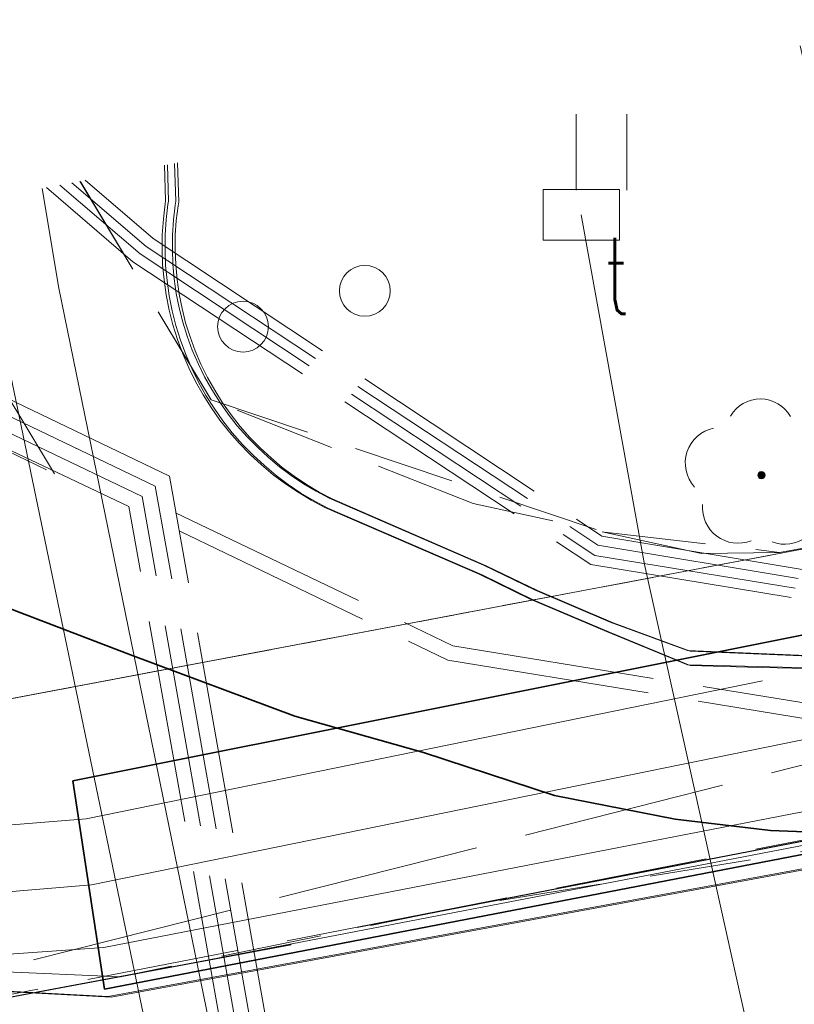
# Model space of a CAD drawing. Header units: metres. Extents: x 6567444 to 13135881, y 5574237 to 11149086.
# Tile 126 of 212: x 6567835 to 6567843, y 5574569 to 5574579. Entities that reach past the tile are written whole.
import ezdxf
from ezdxf.enums import TextEntityAlignment as Align

# ---------------------------------------------------------------- set-up
doc = ezdxf.new("R2010")
doc.units = ezdxf.units.M
for name, pattern in [('_MDCP$0$L_0_03', [1, 0.5, -0.5]), ('_MDCP$0$L_0_04', [1.5, 1, -0.5]), ('_MDCP$0$L_2_50', [2.5, 2, -0.5]), ('_MDCP$1$L_0_06', [2, 1.5, -0.5]), ('GE.I.6640.1.468.2024_MDCP_dodatkowe pomiary_12.03.2026$0$L_0_03', [1, 0.5, -0.5]), ('GE.I.6640.1.468.2024_MDCP_dodatkowe pomiary_12.03.2026$0$L_0_04', [1.5, 1, -0.5]), ('GE.I.6640.1.468.2024_MDCP_dodatkowe pomiary_12.03.2026$0$L_0_06', [2, 1.5, -0.5]), ('GE.I.6640.1.468.2024_MDCP_dodatkowe pomiary_12.03.2026$0$L_2_50', [2.5, 2, -0.5])]:
    doc.linetypes.add(name, pattern=pattern)
for name, color, linetype, lineweight in [('_MDCP$0$EGB_DzialkaEwidencyjna', 7, 'Continuous', 18), ('_MDCP$0$EGB_Klasouzytek', 92, 'Continuous', 18), ('_MDCP$0$EGB_KonturUzytkuGruntowego', 92, 'Continuous', 18), ('_MDCP$0$GES_InneUrzadzeniaTowarzyszace_P', 7, 'Continuous', 18), ('_MDCP$0$GES_PrzewodCieplowniczy', 212, 'Continuous', 18), ('_MDCP$0$GES_PrzewodElektroenergetyczny', 1, 'Continuous', 18), ('_MDCP$0$GES_PrzewodElektroenergetyczny_Projektowany', 7, 'Continuous', 18), ('_MDCP$0$GES_PrzewodTelekomunikacyjny', 30, 'Continuous', 18), ('_MDCP$0$GES_UrzadzeniaTowarzyszczaceLiniowe', 7, 'Continuous', 18), ('_MDCP$0$KR_ObiektKarto', 7, 'Continuous', 18), ('_MDCP$0$OT_Komunikacja', 7, 'Continuous', 18), ('_MDCP$0$OT_ZagospodarowanieTerenu', 7, 'Continuous', 18), ('_MDCP$0$OT_ZagospodarowanieTerenu_P', 7, 'Continuous', 18), ('GE.I.6640.1.468.2024_MDCP_dodatkowe pomiary_12.03.2026$0$EGB_DzialkaEwidencyjna', 7, 'Continuous', 18), ('GE.I.6640.1.468.2024_MDCP_dodatkowe pomiary_12.03.2026$0$EGB_Klasouzytek', 92, 'Continuous', 18), ('GE.I.6640.1.468.2024_MDCP_dodatkowe pomiary_12.03.2026$0$EGB_KonturUzytkuGruntowego', 92, 'Continuous', 18), ('GE.I.6640.1.468.2024_MDCP_dodatkowe pomiary_12.03.2026$0$GES_InneUrzadzeniaTowarzyszace_P', 7, 'Continuous', 18), ('GE.I.6640.1.468.2024_MDCP_dodatkowe pomiary_12.03.2026$0$GES_PrzewodCieplowniczy', 212, 'Continuous', 18), ('GE.I.6640.1.468.2024_MDCP_dodatkowe pomiary_12.03.2026$0$GES_PrzewodElektroenergetyczny', 1, 'Continuous', 18), ('GE.I.6640.1.468.2024_MDCP_dodatkowe pomiary_12.03.2026$0$GES_PrzewodElektroenergetyczny_Projektowany', 7, 'Continuous', 18), ('GE.I.6640.1.468.2024_MDCP_dodatkowe pomiary_12.03.2026$0$GES_PrzewodTelekomunikacyjny', 30, 'Continuous', 18), ('GE.I.6640.1.468.2024_MDCP_dodatkowe pomiary_12.03.2026$0$GES_UrzadzeniaTowarzyszczaceLiniowe', 7, 'Continuous', 18), ('GE.I.6640.1.468.2024_MDCP_dodatkowe pomiary_12.03.2026$0$KR_ObiektKarto', 7, 'Continuous', 18), ('GE.I.6640.1.468.2024_MDCP_dodatkowe pomiary_12.03.2026$0$OT_Komunikacja', 7, 'Continuous', 18), ('GE.I.6640.1.468.2024_MDCP_dodatkowe pomiary_12.03.2026$0$OT_ZagospodarowanieTerenu', 7, 'Continuous', 18), ('GE.I.6640.1.468.2024_MDCP_dodatkowe pomiary_12.03.2026$0$OT_ZagospodarowanieTerenu_P', 7, 'Continuous', 18)]:
    doc.layers.add(name, color=color, linetype=linetype, lineweight=lineweight)
doc.styles.add('_MDCP$0$STANDARD', font='simplex.shx')
doc.styles.add('GE.I.6640.1.468.2024_MDCP_dodatkowe pomiary_12.03.2026$0$STANDARD', font='simplex.shx')

# ---------------------------------------------------------------- blocks, each defined once
blk = doc.blocks.new('_MDCP$0$OTZT_S')
at = {"color": 0, "linetype": 'Continuous', "lineweight": 18, "flags": 128}
for points in [[(-0.5, -0.75), (-0.5, 0.75)], [(0.5, 0.75), (0.5, -0.75)]]:
    blk.add_lwpolyline(points, dxfattribs=at)
blk = doc.blocks.new('_MDCP$0$other_SUPP')
at = {"color": 0, "linetype": 'Continuous', "lineweight": 18}
blk.add_circle((0, 0), 0.5, dxfattribs=at)
blk = doc.blocks.new('_MDCP$0$SUPW_R')
at = {"color": 0, "linetype": 'Continuous', "lineweight": 18, "flags": 128}
blk.add_lwpolyline([(0.75, 0.5), (0.75, -0.5), (-0.75, -0.5), (-0.75, 0.5)], close=True, dxfattribs=at)
blk = doc.blocks.new('_MDCP$0$other_OTZL')
at = {"linetype": 'Continuous', "lineweight": 18}
blk.add_hatch(color=0, dxfattribs=at).paths.add_polyline_path([(0, -0.072, 1), (0, 0.072, 1)])
at = {"color": 0, "linetype": 'Continuous', "lineweight": 18}
blk.add_circle((0, 0), 0.0721, dxfattribs=at)
for centre, radius, start, end in [((-0.02, 0.82), 0.68, 29.5388, 149.6209), ((-0.8, 0.24), 0.7, 101.6336, 222.6141), ((0.78, 0.24), 0.7, 318.5035, 78.3664), ((-0.46, -0.64), 0.7, 175.1009, 291.5014), ((0.46, -0.66), 0.7, 249.444, 4.8991)]:
    blk.add_arc(centre, radius, start, end, dxfattribs=at)
blk = doc.blocks.new('_MDCP')
at = {"layer": '_MDCP$0$EGB_DzialkaEwidencyjna', "linetype": 'Continuous', "lineweight": 18}
blk.add_line((6567821.6757, 5574569.6964), (6567844.1143, 5574573.9336), dxfattribs=at)
at = {"layer": '_MDCP$0$EGB_Klasouzytek', "lineweight": 18}
for points in [[(6567844.36, 5574573.98), (6567821.43, 5574569.65), (6567822.1099, 5574574.7551)], [(6567808.43, 5574567.42), (6567810.41, 5574567.57), (6567821.43, 5574569.65), (6567844.36, 5574573.98), (6567848.19, 5574557.83), (6567841.64, 5574556.2), (6567819.81, 5574551.02), (6567814.7, 5574549.3), (6567811.96, 5574548.85), (6567810.34, 5574548.58), (6567809.02, 5574546.47), (6567805.83, 5574540.63), (6567799.4957, 5574570.5017)]]:
    blk.add_lwpolyline(points, dxfattribs=at)
at = {"layer": '_MDCP$0$EGB_KonturUzytkuGruntowego', "linetype": '_MDCP$0$L_0_03', "lineweight": 18}
for points in [[(6567801.1986, 5574570.822), (6567802.86, 5574569.02), (6567804.83, 5574568.19), (6567806.57, 5574567.77), (6567808.43, 5574567.42), (6567810.41, 5574567.57), (6567821.43, 5574569.65), (6567844.36, 5574573.98), (6567927.24, 5574590.43), (6567941.2675, 5574593.214)], [(6567843.2398, 5574578.7293), (6567844.36, 5574573.98), (6567821.43, 5574569.65), (6567810.41, 5574567.57), (6567808.43, 5574567.42), (6567806.57, 5574567.77), (6567804.83, 5574568.19), (6567802.86, 5574569.02), (6567801.1986, 5574570.822)]]:
    blk.add_lwpolyline(points, dxfattribs=at)
at = {"layer": '_MDCP$0$GES_PrzewodCieplowniczy', "color": 212, "linetype": 'Continuous', "lineweight": 18}
for points in [[(6567835.3948, 5574577.2537), (6567835.56, 5574576.27), (6567841.12, 5574549.13), (6567842.56, 5574542.47), (6567842.66, 5574541.85), (6567842.59, 5574541.6), (6567842.37, 5574541.42), (6567841.76, 5574541.31), (6567832.56, 5574539.84), (6567831.99, 5574539.72), (6567831.81, 5574539.63), (6567831.65, 5574539.49), (6567831.8, 5574538.65), (6567833.77, 5574527.9), (6567835.97, 5574516.03), (6567836.07, 5574515.32), (6567836.27, 5574514.58), (6567838.64, 5574502.84)], [(6567840.21, 5574493.42), (6567838.21, 5574503.22), (6567835.81, 5574514.93), (6567835.68, 5574515.72), (6567835.53, 5574516.45), (6567833.32, 5574528.21), (6567831.32, 5574539.11), (6567831.19, 5574539.86), (6567831.31, 5574540.06), (6567831.53, 5574540.16), (6567832.13, 5574540.28), (6567841.07, 5574541.69), (6567841.7, 5574541.79), (6567841.9, 5574541.97), (6567842.01, 5574542.23), (6567841.92, 5574542.82), (6567840.56, 5574549.05), (6567834.9, 5574576.29), (6567834.74, 5574576.8), (6567834.7142, 5574577.1257)]]:
    blk.add_lwpolyline(points, dxfattribs=at)
at = {"layer": '_MDCP$0$GES_PrzewodElektroenergetyczny', "color": 1, "linetype": 'Continuous', "lineweight": 18}
for points in [[(6567941.6998, 5574590.8263), (6567913.546, 5574584.736), (6567896.457, 5574581.162), (6567869.797, 5574575.977), (6567836.168, 5574569.49), (6567832.242, 5574569.66), (6567816.374, 5574566.316), (6567813.013, 5574566.911), (6567806.7305, 5574571.8624)], [(6567822.0562, 5574574.745), (6567824.602, 5574570.09), (6567825.359, 5574567.886), (6567832.368, 5574569.487), (6567836.074, 5574569.29), (6567851.858, 5574572.191), (6567852.687, 5574572.343), (6567881.006, 5574577.874)], [(6567843.183, 5574572.526), (6567842.317, 5574572.548), (6567841.752, 5574572.563), (6567840.955, 5574572.89), (6567840.204, 5574573.209), (6567839.7, 5574573.454), (6567838.18, 5574574.113), (6567838.046, 5574574.183), (6567837.917, 5574574.261), (6567837.791, 5574574.344), (6567837.67, 5574574.434), (6567837.555, 5574574.531), (6567837.445, 5574574.633), (6567837.34, 5574574.74), (6567837.24, 5574574.853), (6567837.147, 5574574.971), (6567837.061, 5574575.095), (6567836.98, 5574575.222), (6567836.907, 5574575.352), (6567836.841, 5574575.487), (6567836.782, 5574575.625), (6567836.729, 5574575.766), (6567836.684, 5574575.91), (6567836.647, 5574576.055), (6567836.618, 5574576.204), (6567836.597, 5574576.352), (6567836.582, 5574576.502), (6567836.578, 5574576.652), (6567836.579, 5574576.795), (6567836.59, 5574576.953), (6567836.607, 5574577.101), (6567836.612, 5574577.135), (6567836.6013, 5574577.4806)], [(6567843.211, 5574572.519), (6567842.345, 5574572.541), (6567841.78, 5574572.556), (6567840.983, 5574572.883), (6567840.233, 5574573.202), (6567839.729, 5574573.447), (6567838.208, 5574574.106), (6567838.074, 5574574.176), (6567837.945, 5574574.254), (6567837.819, 5574574.337), (6567837.699, 5574574.428), (6567837.584, 5574574.524), (6567837.473, 5574574.626), (6567837.369, 5574574.733), (6567837.268, 5574574.846), (6567837.176, 5574574.964), (6567837.089, 5574575.088), (6567837.009, 5574575.215), (6567836.936, 5574575.345), (6567836.869, 5574575.48), (6567836.81, 5574575.618), (6567836.758, 5574575.76), (6567836.713, 5574575.903), (6567836.676, 5574576.048), (6567836.647, 5574576.197), (6567836.626, 5574576.345), (6567836.611, 5574576.495), (6567836.606, 5574576.646), (6567836.607, 5574576.782), (6567836.607, 5574576.795), (6567836.618, 5574576.946), (6567836.635, 5574577.094), (6567836.641, 5574577.128), (6567836.6297, 5574577.486)], [(6567836.7006, 5574577.4993), (6567836.712, 5574577.129), (6567836.706, 5574577.087), (6567836.689, 5574576.943), (6567836.679, 5574576.794), (6567836.678, 5574576.654), (6567836.682, 5574576.508), (6567836.696, 5574576.364), (6567836.717, 5574576.22), (6567836.745, 5574576.078), (6567836.781, 5574575.937), (6567836.824, 5574575.799), (6567836.874, 5574575.662), (6567836.931, 5574575.529), (6567836.996, 5574575.399), (6567837.066, 5574575.273), (6567837.144, 5574575.15), (6567837.228, 5574575.031), (6567837.317, 5574574.917), (6567837.414, 5574574.808), (6567837.515, 5574574.704), (6567837.621, 5574574.606), (6567837.732, 5574574.513), (6567837.848, 5574574.426), (6567837.97, 5574574.345), (6567838.094, 5574574.271), (6567838.222, 5574574.204), (6567839.742, 5574573.544), (6567840.246, 5574573.301), (6567840.992, 5574572.983), (6567841.751, 5574572.704), (6567843.314, 5574572.638)], [(6567836.729, 5574577.5047), (6567836.741, 5574577.122), (6567836.735, 5574577.08), (6567836.717, 5574576.936), (6567836.707, 5574576.792), (6567836.707, 5574576.782), (6567836.706, 5574576.647), (6567836.711, 5574576.501), (6567836.725, 5574576.357), (6567836.746, 5574576.213), (6567836.774, 5574576.071), (6567836.809, 5574575.93), (6567836.852, 5574575.792), (6567836.903, 5574575.655), (6567836.96, 5574575.522), (6567837.024, 5574575.392), (6567837.095, 5574575.266), (6567837.172, 5574575.143), (6567837.256, 5574575.024), (6567837.346, 5574574.91), (6567837.442, 5574574.801), (6567837.543, 5574574.698), (6567837.65, 5574574.599), (6567837.761, 5574574.506), (6567837.877, 5574574.419), (6567837.998, 5574574.338), (6567838.123, 5574574.264), (6567838.251, 5574574.197), (6567839.77, 5574573.537), (6567840.275, 5574573.294), (6567841.02, 5574572.976), (6567841.779, 5574572.697), (6567843.342, 5574572.631)], [(6567822.0329, 5574574.7406), (6567824.573, 5574570.096), (6567824.614, 5574569.975), (6567824.883, 5574569.193), (6567825.12, 5574568.504), (6567825.301, 5574567.978), (6567825.33, 5574567.893), (6567832.34, 5574569.494), (6567836.046, 5574569.297), (6567851.829, 5574572.198)], [(6567822.0329, 5574574.7406), (6567824.573, 5574570.096), (6567824.614, 5574569.975), (6567824.883, 5574569.193), (6567825.12, 5574568.504), (6567825.301, 5574567.978), (6567825.33, 5574567.893), (6567832.34, 5574569.494), (6567836.046, 5574569.297), (6567851.829, 5574572.198)], [(6567806.0321, 5574571.7311), (6567812.677, 5574566.511), (6567815.844, 5574565.821), (6567824.712, 5574567.844), (6567824.96, 5574567.901), (6567825.301, 5574567.978), (6567831.944, 5574569.494), (6567836.004, 5574569.78), (6567850.342, 5574572.562), (6567858.325, 5574574.715)], [(6567808.2053, 5574572.1398), (6567813.521, 5574567.544), (6567815.626, 5574567.119), (6567824.469, 5574569.101), (6567824.749, 5574569.163), (6567824.883, 5574569.193), (6567827.059, 5574569.681), (6567831.794, 5574570.72), (6567835.828, 5574571.046), (6567842.49, 5574572.406)], [(6567807.121, 5574571.9359), (6567811.964, 5574568.067), (6567813.088, 5574567.068), (6567815.78, 5574566.586), (6567823.795, 5574568.2), (6567824.616, 5574568.388), (6567824.869, 5574568.446), (6567825.12, 5574568.504), (6567831.924, 5574570.064), (6567835.883, 5574570.397), (6567843.851, 5574572.022)]]:
    blk.add_lwpolyline(points, dxfattribs=at)
at = {"layer": '_MDCP$0$GES_PrzewodElektroenergetyczny_Projektowany', "color": 1, "linetype": '_MDCP$0$L_2_50', "lineweight": 18}
for points in [[(6567835.8198, 5574577.3337), (6567836.49, 5574576.76), (6567840.91, 5574573.83), (6567846.45, 5574572.91), (6567907.11, 5574584.87), (6567938.68, 5574591.1), (6567941.5478, 5574591.6655)], [(6567835.6868, 5574577.3086), (6567836.42, 5574576.68), (6567840.87, 5574573.74), (6567846.47, 5574572.81), (6567910.19, 5574585.38), (6567938.7, 5574591), (6567941.5659, 5574591.5656)], [(6567835.5698, 5574577.2866), (6567836.36, 5574576.61), (6567840.84, 5574573.64), (6567846.51, 5574572.71), (6567910.21, 5574585.28), (6567938.72, 5574590.9), (6567941.5841, 5574591.4655)], [(6567941.6009, 5574591.3722), (6567938.76, 5574590.8), (6567914.57, 5574585.93), (6567846.504, 5574572.507), (6567844.52, 5574571.99), (6567821.82, 5574566.24), (6567812.21, 5574565.66), (6567801.39, 5574565.29), (6567790.9237, 5574562.7135)], [(6567836.71, 5574574.06), (6567839.44, 5574572.75), (6567846.51, 5574571.6), (6567864.66, 5574574.57), (6567902.69, 5574583.47), (6567941.6404, 5574591.1543)], [(6567836.75, 5574573.88), (6567839.39, 5574572.61), (6567846.51, 5574571.44), (6567864.69, 5574574.42), (6567902.72, 5574583.32), (6567941.6679, 5574591.0023)], [(6567835.437, 5574577.2617), (6567836.29, 5574576.53), (6567840.8, 5574573.55), (6567846.51, 5574572.61), (6567914.55, 5574586.03), (6567915.66, 5574586.39)], [(6567845.91, 5574440.13), (6567840.48, 5574462.92), (6567835.95, 5574481.13), (6567835.25, 5574484.59), (6567834.35, 5574491.04), (6567831.72, 5574502.84), (6567830.92, 5574506.11), (6567829.85, 5574510.82), (6567828.36, 5574518.08), (6567827.81, 5574522.92), (6567827.53, 5574530.32), (6567827.19, 5574535.47), (6567827.29, 5574541.46), (6567831.04, 5574547.22), (6567832.76, 5574549.39), (6567839.3, 5574558.64), (6567836.51, 5574574.32), (6567833.95, 5574575.55), (6567832.3676, 5574576.6844)], [(6567846.03, 5574440.28), (6567840.62, 5574462.96), (6567836.09, 5574481.17), (6567835.4, 5574484.61), (6567834.5, 5574491.07), (6567831.87, 5574502.87), (6567831.07, 5574506.14), (6567830, 5574510.85), (6567828.5, 5574518.11), (6567827.96, 5574522.93), (6567827.68, 5574530.33), (6567827.34, 5574535.47), (6567827.44, 5574541.42), (6567831.16, 5574547.14), (6567832.88, 5574549.3), (6567839.46, 5574558.6), (6567836.65, 5574574.42), (6567834.02, 5574575.68), (6567832.5673, 5574576.7219)], [(6567845.68, 5574439.84), (6567840.19, 5574462.85), (6567835.66, 5574481.07), (6567834.95, 5574484.54), (6567834.05, 5574490.99), (6567831.43, 5574502.77), (6567830.63, 5574506.04), (6567829.56, 5574510.76), (6567828.06, 5574518.04), (6567827.51, 5574522.9), (6567827.23, 5574530.3), (6567826.89, 5574535.46), (6567826.99, 5574541.55), (6567830.8, 5574547.4), (6567832.52, 5574549.58), (6567838.98, 5574558.71), (6567836.25, 5574574.12), (6567833.79, 5574575.29), (6567831.9556, 5574576.6069)], [(6567845.79, 5574439.99), (6567840.33, 5574462.89), (6567835.8, 5574481.1), (6567835.1, 5574484.56), (6567834.2, 5574491.02), (6567831.58, 5574502.8), (6567830.78, 5574506.07), (6567829.7, 5574510.79), (6567828.21, 5574518.06), (6567827.66, 5574522.91), (6567827.38, 5574530.31), (6567827.04, 5574535.46), (6567827.14, 5574541.51), (6567830.92, 5574547.31), (6567832.64, 5574549.49), (6567839.14, 5574558.67), (6567836.38, 5574574.22), (6567833.87, 5574575.42), (6567832.1598, 5574576.6453)]]:
    blk.add_lwpolyline(points, dxfattribs=at)
at = {"layer": '_MDCP$0$GES_PrzewodTelekomunikacyjny', "color": 30, "linetype": 'Continuous', "lineweight": 18, "flags": 128}
blk.add_lwpolyline([(6567840.706, 5574576.993), (6567841.33, 5574573.551), (6567843.613, 5574563.28), (6567869.778, 5574567.833), (6567886.856, 5574570.805)], dxfattribs=at)
at = {"layer": '_MDCP$0$GES_UrzadzeniaTowarzyszczaceLiniowe', "color": 7, "linetype": 'Continuous', "lineweight": 35, "flags": 128}
blk.add_lwpolyline([(6567835.698, 5574571.421), (6567849.91, 5574574.26), (6567850.452, 5574572.154), (6567836.01, 5574569.37), (6567835.698, 5574571.421)], dxfattribs=at)
at = {"layer": '_MDCP$0$OT_Komunikacja', "color": 7, "linetype": '_MDCP$1$L_0_06', "lineweight": 18}
blk.add_lwpolyline([(6567870.69, 5574567.61), (6567854.92, 5574563.97), (6567850.42, 5574563.07), (6567847.84, 5574562.43), (6567842.08, 5574560.99), (6567840.14, 5574560.43), (6567838.28, 5574559.74), (6567836.48, 5574558.91), (6567834.74, 5574557.88), (6567833.15, 5574556.73), (6567831.64, 5574555.37), (6567830.23, 5574553.94), (6567829, 5574552.37), (6567807.49, 5574557.68), (6567808.795, 5574564.52), (6567812.22, 5574565.02), (6567813.716, 5574565.299), (6567818.846, 5574566.258), (6567831.918, 5574568.701), (6567838.5, 5574569.98), (6567852.66, 5574572.75), (6567861.62, 5574574.56), (6567874.02, 5574577.02)], dxfattribs=at)
at = {"layer": '_MDCP$0$OT_Komunikacja', "color": 7, "linetype": '_MDCP$0$L_0_04', "lineweight": 18}
for points in [[(6567835.7667, 5574577.3237), (6567837.06, 5574575.17), (6567840.936, 5574573.868), (6567842.66, 5574573.67), (6567843.99, 5574573.91), (6567844.65, 5574571.169), (6567843.852, 5574570.883), (6567839.61, 5574570.195), (6567836.336, 5574569.527), (6567822.082, 5574566.864), (6567812.22, 5574565.02), (6567808.965, 5574564.551), (6567810.547, 5574568.148), (6567812.7198, 5574572.9889)], [(6567831.7942, 5574576.5765), (6567833.113, 5574575.715), (6567834.539, 5574574.917), (6567835.517, 5574574.444), (6567833.987, 5574576.9889)]]:
    blk.add_lwpolyline(points, dxfattribs=at)
at = {"layer": '_MDCP$0$OT_Komunikacja', "color": 7, "linetype": 'Continuous', "lineweight": 35}
blk.add_lwpolyline([(6567829.8482, 5574576.2105), (6567830.95, 5574575.28), (6567832.887, 5574574.117), (6567834.522, 5574573.326), (6567836.265, 5574572.66), (6567837.883, 5574572.056), (6567839.153, 5574571.698), (6567840.441, 5574571.277), (6567841.631, 5574571.042), (6567842.57, 5574570.93), (6567843.852, 5574570.883), (6567846.102, 5574570.912), (6567848.118, 5574570.876), (6567850.709, 5574571.034), (6567855.267, 5574571.468)], dxfattribs=at)
at = {"layer": '_MDCP$0$OT_Komunikacja', "color": 7, "linetype": 'Continuous', "lineweight": 25, "flags": 128}
for points in [[(6567838.5, 5574569.98), (6567854.901, 5574573.15)], [(6567812.22, 5574565.02), (6567837.847, 5574569.809)]]:
    blk.add_lwpolyline(points, dxfattribs=at)
at = {"layer": '_MDCP$0$OT_ZagospodarowanieTerenu', "color": 7, "linetype": '_MDCP$0$L_0_04', "lineweight": 18}
for points in [[(6567842.8623, 5574578.6582), (6567843.933, 5574573.973), (6567842.66, 5574573.67)], [(6567842.66, 5574573.67), (6567841.89, 5574573.66), (6567839.64, 5574574.15), (6567837.06, 5574575.17), (6567835.769, 5574577.3241)]]:
    blk.add_lwpolyline(points, dxfattribs=at)
at = {"layer": '_MDCP$0$GES_InneUrzadzeniaTowarzyszace_P', "linetype": 'Continuous', "xscale": 0.5, "yscale": 0.5, "zscale": 0.5}
for name, p in [('_MDCP$0$SUPW_R', (6567840.706, 5574576.993)), ('_MDCP$0$other_SUPP', (6567838.574, 5574576.245)), ('_MDCP$0$other_SUPP', (6567837.374, 5574575.892))]:
    blk.add_blockref(name, p, dxfattribs=at)
at = {"layer": '_MDCP$0$KR_ObiektKarto', "linetype": 'Continuous', "xscale": 0.5, "yscale": 0.5, "zscale": 0.5}
blk.add_blockref('_MDCP$0$OTZT_S', (6567840.9045, 5574577.6095), dxfattribs=at)
at = {"layer": '_MDCP$0$OT_ZagospodarowanieTerenu_P', "color": 96, "linetype": 'Continuous', "xscale": 0.5, "yscale": 0.5, "zscale": 0.5}
blk.add_blockref('_MDCP$0$other_OTZL', (6567842.48, 5574574.43), dxfattribs=at)
at = {"layer": '_MDCP$0$GES_InneUrzadzeniaTowarzyszace_P', "color": 7, "lineweight": 15, "style": '_MDCP$0$STANDARD', "width": 0.66}
blk.add_text('t', height=0.75, dxfattribs=at).set_placement((6567840.931, 5574576.768), align=Align.TOP_LEFT)
blk = doc.blocks.new('GE.I.6640.1.468.2024_MDCP_dodatkowe pomiary_12.03.2026$0$OTZT_S')
at = {"color": 0, "linetype": 'Continuous', "lineweight": 18, "flags": 128}
for points in [[(-0.5, -0.75), (-0.5, 0.75)], [(0.5, 0.75), (0.5, -0.75)]]:
    blk.add_lwpolyline(points, dxfattribs=at)
blk = doc.blocks.new('GE.I.6640.1.468.2024_MDCP_dodatkowe pomiary_12.03.2026$0$other_SUPP')
at = {"color": 0, "linetype": 'Continuous', "lineweight": 18}
blk.add_circle((0, 0), 0.5, dxfattribs=at)
blk = doc.blocks.new('GE.I.6640.1.468.2024_MDCP_dodatkowe pomiary_12.03.2026$0$SUPW_R')
at = {"color": 0, "linetype": 'Continuous', "lineweight": 18, "flags": 128}
blk.add_lwpolyline([(0.75, 0.5), (0.75, -0.5), (-0.75, -0.5), (-0.75, 0.5)], close=True, dxfattribs=at)
blk = doc.blocks.new('GE.I.6640.1.468.2024_MDCP_dodatkowe pomiary_12.03.2026$0$other_OTZL')
at = {"linetype": 'Continuous', "lineweight": 18}
blk.add_hatch(color=0, dxfattribs=at).paths.add_polyline_path([(0, -0.072, 1), (0, 0.072, 1)])
at = {"color": 0, "linetype": 'Continuous', "lineweight": 18}
blk.add_circle((0, 0), 0.0721, dxfattribs=at)
for centre, radius, start, end in [((-0.02, 0.82), 0.68, 29.5388, 149.6209), ((-0.8, 0.24), 0.7, 101.6336, 222.6141), ((0.78, 0.24), 0.7, 318.5035, 78.3664), ((-0.46, -0.64), 0.7, 175.1009, 291.5014), ((0.46, -0.66), 0.7, 249.444, 4.8991)]:
    blk.add_arc(centre, radius, start, end, dxfattribs=at)
blk = doc.blocks.new('GE.I.6640.1.468.2024_MDCP_dodatkowe pomiary_12.03.2026')
at = {"layer": 'GE.I.6640.1.468.2024_MDCP_dodatkowe pomiary_12.03.2026$0$EGB_DzialkaEwidencyjna', "linetype": 'Continuous', "lineweight": 18}
blk.add_line((6567821.6757, 5574569.6964), (6567844.1143, 5574573.9336), dxfattribs=at)
at = {"layer": 'GE.I.6640.1.468.2024_MDCP_dodatkowe pomiary_12.03.2026$0$EGB_Klasouzytek', "lineweight": 18}
for points in [[(6567844.36, 5574573.98), (6567821.43, 5574569.65), (6567822.1099, 5574574.7551)], [(6567808.43, 5574567.42), (6567810.41, 5574567.57), (6567821.43, 5574569.65), (6567844.36, 5574573.98), (6567848.19, 5574557.83), (6567841.64, 5574556.2), (6567819.81, 5574551.02), (6567814.7, 5574549.3), (6567811.96, 5574548.85), (6567810.34, 5574548.58), (6567809.02, 5574546.47), (6567805.83, 5574540.63), (6567799.4957, 5574570.5017)]]:
    blk.add_lwpolyline(points, dxfattribs=at)
at = {"layer": 'GE.I.6640.1.468.2024_MDCP_dodatkowe pomiary_12.03.2026$0$EGB_KonturUzytkuGruntowego', "linetype": 'GE.I.6640.1.468.2024_MDCP_dodatkowe pomiary_12.03.2026$0$L_0_03', "lineweight": 18}
for points in [[(6567801.1986, 5574570.822), (6567802.86, 5574569.02), (6567804.83, 5574568.19), (6567806.57, 5574567.77), (6567808.43, 5574567.42), (6567810.41, 5574567.57), (6567821.43, 5574569.65), (6567844.36, 5574573.98), (6567927.24, 5574590.43), (6567941.2675, 5574593.214)], [(6567843.2398, 5574578.7293), (6567844.36, 5574573.98), (6567821.43, 5574569.65), (6567810.41, 5574567.57), (6567808.43, 5574567.42), (6567806.57, 5574567.77), (6567804.83, 5574568.19), (6567802.86, 5574569.02), (6567801.1986, 5574570.822)]]:
    blk.add_lwpolyline(points, dxfattribs=at)
at = {"layer": 'GE.I.6640.1.468.2024_MDCP_dodatkowe pomiary_12.03.2026$0$GES_PrzewodCieplowniczy', "color": 212, "linetype": 'Continuous', "lineweight": 18}
for points in [[(6567835.3948, 5574577.2537), (6567835.56, 5574576.27), (6567841.12, 5574549.13), (6567842.56, 5574542.47), (6567842.66, 5574541.85), (6567842.59, 5574541.6), (6567842.37, 5574541.42), (6567841.76, 5574541.31), (6567832.56, 5574539.84), (6567831.99, 5574539.72), (6567831.81, 5574539.63), (6567831.65, 5574539.49), (6567831.8, 5574538.65), (6567833.77, 5574527.9), (6567835.97, 5574516.03), (6567836.07, 5574515.32), (6567836.27, 5574514.58), (6567838.64, 5574502.84)], [(6567840.21, 5574493.42), (6567838.21, 5574503.22), (6567835.81, 5574514.93), (6567835.68, 5574515.72), (6567835.53, 5574516.45), (6567833.32, 5574528.21), (6567831.32, 5574539.11), (6567831.19, 5574539.86), (6567831.31, 5574540.06), (6567831.53, 5574540.16), (6567832.13, 5574540.28), (6567841.07, 5574541.69), (6567841.7, 5574541.79), (6567841.9, 5574541.97), (6567842.01, 5574542.23), (6567841.92, 5574542.82), (6567840.56, 5574549.05), (6567834.9, 5574576.29), (6567834.74, 5574576.8), (6567834.7142, 5574577.1257)]]:
    blk.add_lwpolyline(points, dxfattribs=at)
at = {"layer": 'GE.I.6640.1.468.2024_MDCP_dodatkowe pomiary_12.03.2026$0$GES_PrzewodElektroenergetyczny', "color": 1, "linetype": 'Continuous', "lineweight": 18}
for points in [[(6567941.6998, 5574590.8263), (6567913.546, 5574584.736), (6567896.457, 5574581.162), (6567869.797, 5574575.977), (6567836.168, 5574569.49), (6567832.242, 5574569.66), (6567816.374, 5574566.316), (6567813.013, 5574566.911), (6567806.7305, 5574571.8624)], [(6567822.0562, 5574574.745), (6567824.602, 5574570.09), (6567825.359, 5574567.886), (6567832.368, 5574569.487), (6567836.074, 5574569.29), (6567851.858, 5574572.191), (6567852.687, 5574572.343), (6567881.006, 5574577.874)], [(6567843.183, 5574572.526), (6567842.317, 5574572.548), (6567841.752, 5574572.563), (6567840.955, 5574572.89), (6567840.204, 5574573.209), (6567839.7, 5574573.454), (6567838.18, 5574574.113), (6567838.046, 5574574.183), (6567837.917, 5574574.261), (6567837.791, 5574574.344), (6567837.67, 5574574.434), (6567837.555, 5574574.531), (6567837.445, 5574574.633), (6567837.34, 5574574.74), (6567837.24, 5574574.853), (6567837.147, 5574574.971), (6567837.061, 5574575.095), (6567836.98, 5574575.222), (6567836.907, 5574575.352), (6567836.841, 5574575.487), (6567836.782, 5574575.625), (6567836.729, 5574575.766), (6567836.684, 5574575.91), (6567836.647, 5574576.055), (6567836.618, 5574576.204), (6567836.597, 5574576.352), (6567836.582, 5574576.502), (6567836.578, 5574576.652), (6567836.579, 5574576.795), (6567836.59, 5574576.953), (6567836.607, 5574577.101), (6567836.612, 5574577.135), (6567836.6013, 5574577.4806)], [(6567843.211, 5574572.519), (6567842.345, 5574572.541), (6567841.78, 5574572.556), (6567840.983, 5574572.883), (6567840.233, 5574573.202), (6567839.729, 5574573.447), (6567838.208, 5574574.106), (6567838.074, 5574574.176), (6567837.945, 5574574.254), (6567837.819, 5574574.337), (6567837.699, 5574574.428), (6567837.584, 5574574.524), (6567837.473, 5574574.626), (6567837.369, 5574574.733), (6567837.268, 5574574.846), (6567837.176, 5574574.964), (6567837.089, 5574575.088), (6567837.009, 5574575.215), (6567836.936, 5574575.345), (6567836.869, 5574575.48), (6567836.81, 5574575.618), (6567836.758, 5574575.76), (6567836.713, 5574575.903), (6567836.676, 5574576.048), (6567836.647, 5574576.197), (6567836.626, 5574576.345), (6567836.611, 5574576.495), (6567836.606, 5574576.646), (6567836.607, 5574576.782), (6567836.607, 5574576.795), (6567836.618, 5574576.946), (6567836.635, 5574577.094), (6567836.641, 5574577.128), (6567836.6297, 5574577.486)], [(6567836.7006, 5574577.4993), (6567836.712, 5574577.129), (6567836.706, 5574577.087), (6567836.689, 5574576.943), (6567836.679, 5574576.794), (6567836.678, 5574576.654), (6567836.682, 5574576.508), (6567836.696, 5574576.364), (6567836.717, 5574576.22), (6567836.745, 5574576.078), (6567836.781, 5574575.937), (6567836.824, 5574575.799), (6567836.874, 5574575.662), (6567836.931, 5574575.529), (6567836.996, 5574575.399), (6567837.066, 5574575.273), (6567837.144, 5574575.15), (6567837.228, 5574575.031), (6567837.317, 5574574.917), (6567837.414, 5574574.808), (6567837.515, 5574574.704), (6567837.621, 5574574.606), (6567837.732, 5574574.513), (6567837.848, 5574574.426), (6567837.97, 5574574.345), (6567838.094, 5574574.271), (6567838.222, 5574574.204), (6567839.742, 5574573.544), (6567840.246, 5574573.301), (6567840.992, 5574572.983), (6567841.751, 5574572.704), (6567843.314, 5574572.638)], [(6567836.729, 5574577.5047), (6567836.741, 5574577.122), (6567836.735, 5574577.08), (6567836.717, 5574576.936), (6567836.707, 5574576.792), (6567836.707, 5574576.782), (6567836.706, 5574576.647), (6567836.711, 5574576.501), (6567836.725, 5574576.357), (6567836.746, 5574576.213), (6567836.774, 5574576.071), (6567836.809, 5574575.93), (6567836.852, 5574575.792), (6567836.903, 5574575.655), (6567836.96, 5574575.522), (6567837.024, 5574575.392), (6567837.095, 5574575.266), (6567837.172, 5574575.143), (6567837.256, 5574575.024), (6567837.346, 5574574.91), (6567837.442, 5574574.801), (6567837.543, 5574574.698), (6567837.65, 5574574.599), (6567837.761, 5574574.506), (6567837.877, 5574574.419), (6567837.998, 5574574.338), (6567838.123, 5574574.264), (6567838.251, 5574574.197), (6567839.77, 5574573.537), (6567840.275, 5574573.294), (6567841.02, 5574572.976), (6567841.779, 5574572.697), (6567843.342, 5574572.631)], [(6567822.0329, 5574574.7406), (6567824.573, 5574570.096), (6567824.614, 5574569.975), (6567824.883, 5574569.193), (6567825.12, 5574568.504), (6567825.301, 5574567.978), (6567825.33, 5574567.893), (6567832.34, 5574569.494), (6567836.046, 5574569.297), (6567851.829, 5574572.198)], [(6567822.0329, 5574574.7406), (6567824.573, 5574570.096), (6567824.614, 5574569.975), (6567824.883, 5574569.193), (6567825.12, 5574568.504), (6567825.301, 5574567.978), (6567825.33, 5574567.893), (6567832.34, 5574569.494), (6567836.046, 5574569.297), (6567851.829, 5574572.198)], [(6567806.0321, 5574571.7311), (6567812.677, 5574566.511), (6567815.844, 5574565.821), (6567824.712, 5574567.844), (6567824.96, 5574567.901), (6567825.301, 5574567.978), (6567831.944, 5574569.494), (6567836.004, 5574569.78), (6567850.342, 5574572.562), (6567858.325, 5574574.715)], [(6567808.2053, 5574572.1398), (6567813.521, 5574567.544), (6567815.626, 5574567.119), (6567824.469, 5574569.101), (6567824.749, 5574569.163), (6567824.883, 5574569.193), (6567827.059, 5574569.681), (6567831.794, 5574570.72), (6567835.828, 5574571.046), (6567842.49, 5574572.406)], [(6567807.121, 5574571.9359), (6567811.964, 5574568.067), (6567813.088, 5574567.068), (6567815.78, 5574566.586), (6567823.795, 5574568.2), (6567824.616, 5574568.388), (6567824.869, 5574568.446), (6567825.12, 5574568.504), (6567831.924, 5574570.064), (6567835.883, 5574570.397), (6567843.851, 5574572.022)]]:
    blk.add_lwpolyline(points, dxfattribs=at)
at = {"layer": 'GE.I.6640.1.468.2024_MDCP_dodatkowe pomiary_12.03.2026$0$GES_PrzewodElektroenergetyczny_Projektowany', "color": 1, "linetype": 'GE.I.6640.1.468.2024_MDCP_dodatkowe pomiary_12.03.2026$0$L_2_50', "lineweight": 18}
for points in [[(6567835.8198, 5574577.3337), (6567836.49, 5574576.76), (6567840.91, 5574573.83), (6567846.45, 5574572.91), (6567907.11, 5574584.87), (6567938.68, 5574591.1), (6567941.5478, 5574591.6655)], [(6567835.6868, 5574577.3086), (6567836.42, 5574576.68), (6567840.87, 5574573.74), (6567846.47, 5574572.81), (6567910.19, 5574585.38), (6567938.7, 5574591), (6567941.5659, 5574591.5656)], [(6567835.5698, 5574577.2866), (6567836.36, 5574576.61), (6567840.84, 5574573.64), (6567846.51, 5574572.71), (6567910.21, 5574585.28), (6567938.72, 5574590.9), (6567941.5841, 5574591.4655)], [(6567941.6009, 5574591.3722), (6567938.76, 5574590.8), (6567914.57, 5574585.93), (6567846.504, 5574572.507), (6567844.52, 5574571.99), (6567821.82, 5574566.24), (6567812.21, 5574565.66), (6567801.39, 5574565.29), (6567790.9237, 5574562.7135)], [(6567836.71, 5574574.06), (6567839.44, 5574572.75), (6567846.51, 5574571.6), (6567864.66, 5574574.57), (6567902.69, 5574583.47), (6567941.6404, 5574591.1543)], [(6567836.75, 5574573.88), (6567839.39, 5574572.61), (6567846.51, 5574571.44), (6567864.69, 5574574.42), (6567902.72, 5574583.32), (6567941.6679, 5574591.0023)], [(6567835.437, 5574577.2617), (6567836.29, 5574576.53), (6567840.8, 5574573.55), (6567846.51, 5574572.61), (6567914.55, 5574586.03), (6567915.66, 5574586.39)], [(6567845.91, 5574440.13), (6567840.48, 5574462.92), (6567835.95, 5574481.13), (6567835.25, 5574484.59), (6567834.35, 5574491.04), (6567831.72, 5574502.84), (6567830.92, 5574506.11), (6567829.85, 5574510.82), (6567828.36, 5574518.08), (6567827.81, 5574522.92), (6567827.53, 5574530.32), (6567827.19, 5574535.47), (6567827.29, 5574541.46), (6567831.04, 5574547.22), (6567832.76, 5574549.39), (6567839.3, 5574558.64), (6567836.51, 5574574.32), (6567833.95, 5574575.55), (6567832.3676, 5574576.6844)], [(6567846.03, 5574440.28), (6567840.62, 5574462.96), (6567836.09, 5574481.17), (6567835.4, 5574484.61), (6567834.5, 5574491.07), (6567831.87, 5574502.87), (6567831.07, 5574506.14), (6567830, 5574510.85), (6567828.5, 5574518.11), (6567827.96, 5574522.93), (6567827.68, 5574530.33), (6567827.34, 5574535.47), (6567827.44, 5574541.42), (6567831.16, 5574547.14), (6567832.88, 5574549.3), (6567839.46, 5574558.6), (6567836.65, 5574574.42), (6567834.02, 5574575.68), (6567832.5673, 5574576.7219)], [(6567845.68, 5574439.84), (6567840.19, 5574462.85), (6567835.66, 5574481.07), (6567834.95, 5574484.54), (6567834.05, 5574490.99), (6567831.43, 5574502.77), (6567830.63, 5574506.04), (6567829.56, 5574510.76), (6567828.06, 5574518.04), (6567827.51, 5574522.9), (6567827.23, 5574530.3), (6567826.89, 5574535.46), (6567826.99, 5574541.55), (6567830.8, 5574547.4), (6567832.52, 5574549.58), (6567838.98, 5574558.71), (6567836.25, 5574574.12), (6567833.79, 5574575.29), (6567831.9556, 5574576.6069)], [(6567845.79, 5574439.99), (6567840.33, 5574462.89), (6567835.8, 5574481.1), (6567835.1, 5574484.56), (6567834.2, 5574491.02), (6567831.58, 5574502.8), (6567830.78, 5574506.07), (6567829.7, 5574510.79), (6567828.21, 5574518.06), (6567827.66, 5574522.91), (6567827.38, 5574530.31), (6567827.04, 5574535.46), (6567827.14, 5574541.51), (6567830.92, 5574547.31), (6567832.64, 5574549.49), (6567839.14, 5574558.67), (6567836.38, 5574574.22), (6567833.87, 5574575.42), (6567832.1598, 5574576.6453)]]:
    blk.add_lwpolyline(points, dxfattribs=at)
at = {"layer": 'GE.I.6640.1.468.2024_MDCP_dodatkowe pomiary_12.03.2026$0$GES_PrzewodTelekomunikacyjny', "color": 30, "linetype": 'Continuous', "lineweight": 18, "flags": 128}
blk.add_lwpolyline([(6567840.706, 5574576.993), (6567841.33, 5574573.551), (6567843.613, 5574563.28), (6567869.778, 5574567.833), (6567886.856, 5574570.805)], dxfattribs=at)
at = {"layer": 'GE.I.6640.1.468.2024_MDCP_dodatkowe pomiary_12.03.2026$0$GES_UrzadzeniaTowarzyszczaceLiniowe', "color": 7, "linetype": 'Continuous', "lineweight": 35, "flags": 128}
blk.add_lwpolyline([(6567835.698, 5574571.421), (6567849.91, 5574574.26), (6567850.452, 5574572.154), (6567836.01, 5574569.37), (6567835.698, 5574571.421)], dxfattribs=at)
at = {"layer": 'GE.I.6640.1.468.2024_MDCP_dodatkowe pomiary_12.03.2026$0$OT_Komunikacja', "color": 7, "linetype": 'GE.I.6640.1.468.2024_MDCP_dodatkowe pomiary_12.03.2026$0$L_0_06', "lineweight": 18}
blk.add_lwpolyline([(6567870.69, 5574567.61), (6567854.92, 5574563.97), (6567850.42, 5574563.07), (6567847.84, 5574562.43), (6567842.08, 5574560.99), (6567840.14, 5574560.43), (6567838.28, 5574559.74), (6567836.48, 5574558.91), (6567834.74, 5574557.88), (6567833.15, 5574556.73), (6567831.64, 5574555.37), (6567830.23, 5574553.94), (6567829, 5574552.37), (6567807.49, 5574557.68), (6567808.795, 5574564.52), (6567812.22, 5574565.02), (6567813.716, 5574565.299), (6567818.846, 5574566.258), (6567831.918, 5574568.701), (6567838.5, 5574569.98), (6567852.66, 5574572.75), (6567861.62, 5574574.56), (6567874.02, 5574577.02)], dxfattribs=at)
at = {"layer": 'GE.I.6640.1.468.2024_MDCP_dodatkowe pomiary_12.03.2026$0$OT_Komunikacja', "color": 7, "linetype": 'GE.I.6640.1.468.2024_MDCP_dodatkowe pomiary_12.03.2026$0$L_0_04', "lineweight": 18}
for points in [[(6567835.7667, 5574577.3237), (6567837.06, 5574575.17), (6567840.936, 5574573.868), (6567842.66, 5574573.67), (6567843.99, 5574573.91), (6567844.65, 5574571.169), (6567843.852, 5574570.883), (6567839.61, 5574570.195), (6567836.336, 5574569.527), (6567822.082, 5574566.864), (6567812.22, 5574565.02), (6567808.965, 5574564.551), (6567810.547, 5574568.148), (6567812.7198, 5574572.9889)], [(6567831.7942, 5574576.5765), (6567833.113, 5574575.715), (6567834.539, 5574574.917), (6567835.517, 5574574.444), (6567833.987, 5574576.9889)]]:
    blk.add_lwpolyline(points, dxfattribs=at)
at = {"layer": 'GE.I.6640.1.468.2024_MDCP_dodatkowe pomiary_12.03.2026$0$OT_Komunikacja', "color": 7, "linetype": 'Continuous', "lineweight": 35}
blk.add_lwpolyline([(6567829.8482, 5574576.2105), (6567830.95, 5574575.28), (6567832.887, 5574574.117), (6567834.522, 5574573.326), (6567836.265, 5574572.66), (6567837.883, 5574572.056), (6567839.153, 5574571.698), (6567840.441, 5574571.277), (6567841.631, 5574571.042), (6567842.57, 5574570.93), (6567843.852, 5574570.883), (6567846.102, 5574570.912), (6567848.118, 5574570.876), (6567850.709, 5574571.034), (6567855.267, 5574571.468)], dxfattribs=at)
at = {"layer": 'GE.I.6640.1.468.2024_MDCP_dodatkowe pomiary_12.03.2026$0$OT_Komunikacja', "color": 7, "linetype": 'Continuous', "lineweight": 25, "flags": 128}
for points in [[(6567838.5, 5574569.98), (6567854.901, 5574573.15)], [(6567812.22, 5574565.02), (6567837.847, 5574569.809)]]:
    blk.add_lwpolyline(points, dxfattribs=at)
at = {"layer": 'GE.I.6640.1.468.2024_MDCP_dodatkowe pomiary_12.03.2026$0$OT_ZagospodarowanieTerenu', "color": 7, "linetype": 'GE.I.6640.1.468.2024_MDCP_dodatkowe pomiary_12.03.2026$0$L_0_04', "lineweight": 18}
for points in [[(6567842.8623, 5574578.6582), (6567843.933, 5574573.973), (6567842.66, 5574573.67)], [(6567842.66, 5574573.67), (6567841.89, 5574573.66), (6567839.64, 5574574.15), (6567837.06, 5574575.17), (6567835.769, 5574577.3241)]]:
    blk.add_lwpolyline(points, dxfattribs=at)
at = {"layer": 'GE.I.6640.1.468.2024_MDCP_dodatkowe pomiary_12.03.2026$0$GES_InneUrzadzeniaTowarzyszace_P', "linetype": 'Continuous', "xscale": 0.5, "yscale": 0.5, "zscale": 0.5}
for name, p in [('GE.I.6640.1.468.2024_MDCP_dodatkowe pomiary_12.03.2026$0$SUPW_R', (6567840.706, 5574576.993)), ('GE.I.6640.1.468.2024_MDCP_dodatkowe pomiary_12.03.2026$0$other_SUPP', (6567838.574, 5574576.245)), ('GE.I.6640.1.468.2024_MDCP_dodatkowe pomiary_12.03.2026$0$other_SUPP', (6567837.374, 5574575.892))]:
    blk.add_blockref(name, p, dxfattribs=at)
at = {"layer": 'GE.I.6640.1.468.2024_MDCP_dodatkowe pomiary_12.03.2026$0$KR_ObiektKarto', "linetype": 'Continuous', "xscale": 0.5, "yscale": 0.5, "zscale": 0.5}
blk.add_blockref('GE.I.6640.1.468.2024_MDCP_dodatkowe pomiary_12.03.2026$0$OTZT_S', (6567840.9045, 5574577.6095), dxfattribs=at)
at = {"layer": 'GE.I.6640.1.468.2024_MDCP_dodatkowe pomiary_12.03.2026$0$OT_ZagospodarowanieTerenu_P', "color": 96, "linetype": 'Continuous', "xscale": 0.5, "yscale": 0.5, "zscale": 0.5}
blk.add_blockref('GE.I.6640.1.468.2024_MDCP_dodatkowe pomiary_12.03.2026$0$other_OTZL', (6567842.48, 5574574.43), dxfattribs=at)
at = {"layer": 'GE.I.6640.1.468.2024_MDCP_dodatkowe pomiary_12.03.2026$0$GES_InneUrzadzeniaTowarzyszace_P', "color": 7, "lineweight": 15, "style": 'GE.I.6640.1.468.2024_MDCP_dodatkowe pomiary_12.03.2026$0$STANDARD', "width": 0.66}
blk.add_text('t', height=0.75, dxfattribs=at).set_placement((6567840.931, 5574576.768), align=Align.TOP_LEFT)

msp = doc.modelspace()

# ---------------------------------------------------------------- block references
at = {"layer": 'Defpoints'}
msp.add_blockref('GE.I.6640.1.468.2024_MDCP_dodatkowe pomiary_12.03.2026', (0, 0), dxfattribs=at)

# ---------------------------------------------------------------- next in the draw order: block references
msp.add_blockref('_MDCP', (0, 0))

doc.saveas('drawing.dxf')
